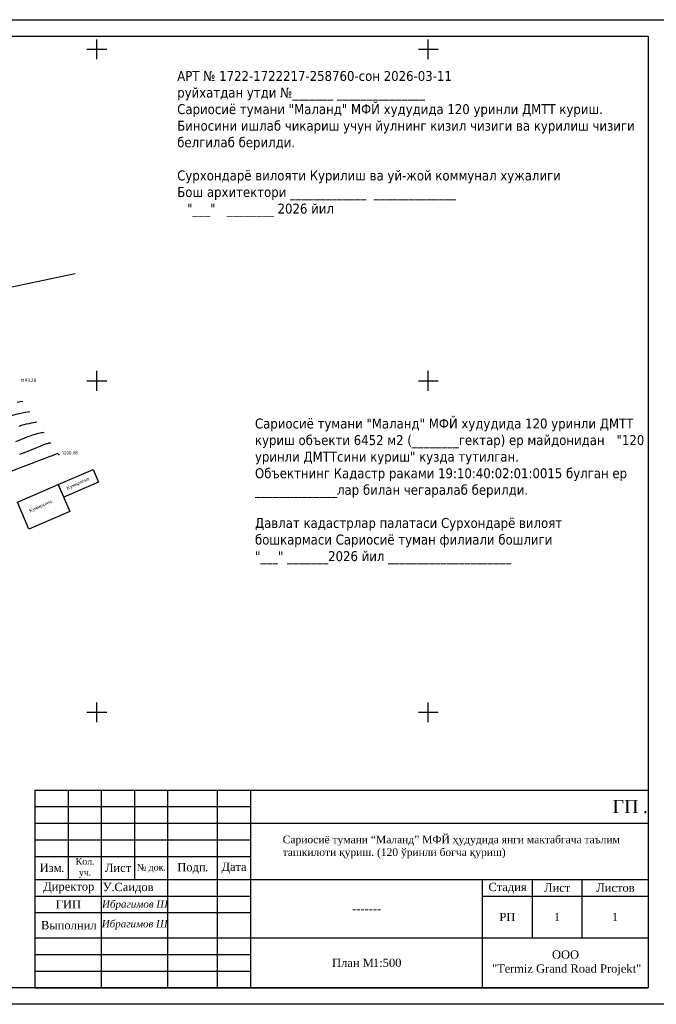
# Model space of a CAD drawing. Extents: x 59851 to 60691, y 39812 to 40109.
# Tile 5 of 10: x 60077 to 60269, y 39812 to 40109. Entities that reach past the tile are written whole.
import ezdxf

# ---------------------------------------------------------------- set-up
doc = ezdxf.new("R2010")
doc.units = 0
doc.header["$MEASUREMENT"] = 0
doc.linetypes.add('CONTI', pattern=[0])
for name, color, linetype in [('(002) Рамка', 7, 'Continuous'), ('GOR_BDEFAULT', 14, 'CONTI'), ('GORIZDEFAULT', 9, 'CONTI'), ('PI_OTDEFAULT', 13, 'CONTI'), ('PI_TTDEFAULT', 5, 'CONTI'), ('RAMKA', 7, 'CONTI'), ('SETKR', 2, 'CONTI')]:
    doc.layers.add(name, color=color, linetype=linetype)
doc.styles.add('СПДС', font='isocpeur.ttf')
doc.styles.add('СТАНДАРТ', font='times.ttf')

# ---------------------------------------------------------------- blocks, each defined once
blk = doc.blocks.new('BL_333')
at = {"color": 0}
for p, q in [((0, -3), (0, 3)), ((-3, 0), (3, 0))]:
    blk.add_line(p, q, dxfattribs=at)

msp = doc.modelspace()

# ---------------------------------------------------------------- linework, layer by layer
at = {"linetype": 'Continuous'}
for p, q in [((60081.3, 39876.56), (60266.3, 39876.56)), ((60081.3, 39876.56), (60081.3, 39816.93)), ((60091.3, 39876.56), (60091.3, 39849.59)), ((60101.3, 39876.56), (60101.3, 39816.93)), ((60111.3, 39876.56), (60111.3, 39849.59)), ((60121.3, 39876.56), (60121.3, 39816.93)), ((60136.3, 39876.56), (60136.3, 39816.93)), ((60146.3, 39876.56), (60146.3, 39816.93)), ((60266.3, 39876.56), (60266.3, 39849.59)), ((60081.3, 39871.56), (60146.3, 39871.56)), ((60081.3, 39866.56), (60146.3, 39866.56)), ((60146.3, 39866.56), (60266.3, 39866.56)), ((60081.3, 39861.56), (60146.3, 39861.56)), ((60081.3, 39856.56), (60146.3, 39856.56)), ((60081.3, 39849.59), (60146.3, 39849.59)), ((60146.3, 39849.59), (60216.3, 39849.59)), ((60216.3, 39849.59), (60266.3, 39849.59)), ((60216.3, 39849.59), (60216.3, 39844.59)), ((60231.3, 39849.59), (60231.3, 39831.93)), ((60246.3, 39849.59), (60246.3, 39831.93)), ((60266.3, 39849.59), (60266.3, 39831.93)), ((60081.3, 39844.59), (60146.3, 39844.59)), ((60216.3, 39844.59), (60266.3, 39844.59)), ((60216.3, 39844.59), (60216.3, 39831.93)), ((60081.3, 39839.59), (60146.3, 39839.59)), ((60081.3, 39831.93), (60146.3, 39831.93)), ((60146.3, 39831.93), (60216.3, 39831.93)), ((60216.3, 39831.93), (60266.3, 39831.93)), ((60216.3, 39831.93), (60216.3, 39816.93)), ((60266.3, 39831.93), (60266.3, 39816.93)), ((60081.3, 39826.93), (60146.3, 39826.93)), ((60081.3, 39821.93), (60146.3, 39821.93)), ((60081.3, 39816.93), (60266.3, 39816.93))]:
    msp.add_line(p, q, dxfattribs=at)
at = {"linetype": 'ByBlock'}
msp.add_lwpolyline([(59851.3, 40108.93), (60271.3, 40108.93), (60271.3, 39811.93), (59851.3, 39811.93), (59851.3, 40108.93), (59851.3, 40108.93)], dxfattribs=at)
msp.add_lwpolyline([(59871.3, 40103.93), (60266.3, 40103.93), (60266.3, 39816.93), (59871.3, 39816.93)], close=True, dxfattribs=at)
at = {"linetype": 'CONTI', "elevation": 1190.67}
msp.add_lwpolyline([(60053.25, 40023.88), (60093.47, 40032.37)], dxfattribs=at)
at = {"linetype": 'CONTI'}
for points in [[(60088.33, 39968.7), (60098.84, 39973.24), (60100.49, 39969.44), (60089.98, 39964.89)], [(60076.03, 39963.37), (60088.33, 39968.7), (60091.79, 39960.55), (60079.49, 39955.23)]]:
    msp.add_lwpolyline(points, close=True, dxfattribs=at)
at = {"layer": 'GOR_BDEFAULT', "color": 14}
for points in [[(60077.63, 39993.78, 1195), (60076.84, 39993.65, 1195), (60075.91, 39993.49, 1195)], [(60088.25, 39978.13, 1200), (60088.09, 39978.08, 1200), (60087.73, 39977.91, 1200), (60087.61, 39977.85, 1200), (60087.46, 39977.79, 1200), (60087.29, 39977.71, 1200), (60087.1, 39977.64, 1200), (60086.9, 39977.55, 1200), (60086.68, 39977.46, 1200), (60086.45, 39977.37, 1200), (60086.19, 39977.28, 1200), (60085.79, 39977.13, 1200), (60085.1, 39976.87, 1200), (60084.01, 39976.45, 1200), (60082.36, 39975.83, 1200), (60080.02, 39974.94, 1200), (60076.86, 39973.73, 1200)], [(60076.86, 39973.73, 1200), (60072.55, 39972.08, 1200), (60067.49, 39970.15, 1200), (60062.01, 39968.07, 1200)]]:
    msp.add_polyline3d(points, dxfattribs=at)
at = {"layer": 'GORIZDEFAULT', "color": 9}
for points in [[(60079.75, 39990.65, 1196), (60079.12, 39990.54, 1196), (60078.35, 39990.41, 1196), (60077.49, 39990.24, 1196), (60076.54, 39990.05, 1196), (60075.55, 39989.82, 1196), (60074.54, 39989.57, 1196), (60073.53, 39989.29, 1196), (60072.63, 39989.01, 1196), (60071.75, 39988.7, 1196), (60070.9, 39988.38, 1196)], [(60081.88, 39987.52, 1197), (60081.4, 39987.44, 1197), (60080.82, 39987.33, 1197), (60080.16, 39987.21, 1197), (60079.45, 39987.06, 1197), (60078.7, 39986.89, 1197), (60077.93, 39986.7, 1197), (60077.17, 39986.49, 1197), (60076.43, 39986.25, 1197)], [(60084, 39984.39, 1198), (60083.67, 39984.33, 1198), (60083.28, 39984.26, 1198), (60082.84, 39984.18, 1198), (60082.35, 39984.08, 1198), (60081.85, 39983.96, 1198), (60081.33, 39983.83, 1198), (60080.81, 39983.69, 1198), (60080.3, 39983.52, 1198), (60079.73, 39983.32, 1198), (60079.04, 39983.05, 1198), (60078.15, 39982.69, 1198), (60076.98, 39982.21, 1198), (60075.46, 39981.59, 1198)], [(60086.12, 39981.26, 1199), (60085.95, 39981.23, 1199), (60085.75, 39981.19, 1199), (60085.51, 39981.15, 1199), (60085.26, 39981.09, 1199), (60084.99, 39981.03, 1199), (60084.72, 39980.96, 1199), (60084.45, 39980.88, 1199), (60084.18, 39980.79, 1199), (60083.88, 39980.68, 1199), (60083.48, 39980.52, 1199), (60082.95, 39980.31, 1199), (60082.23, 39980.01, 1199), (60081.29, 39979.62, 1199), (60080.06, 39979.12, 1199), (60078.51, 39978.5, 1199), (60076.68, 39977.76, 1199)]]:
    msp.add_polyline3d(points, dxfattribs=at)
at = {"layer": 'PI_TTDEFAULT', "color": 5}
msp.add_point((60088.49, 39977.77, 1200.08), dxfattribs=at)
msp.add_point((60088.49, 39977.77, 1200.08), dxfattribs=at)

# ---------------------------------------------------------------- block references
at = {"layer": 'SETKR', "color": 32}
for p in [(60100, 40100), (60200, 40100), (60100, 40000), (60200, 40000), (60100, 39900), (60100, 39900), (60200, 39900)]:
    msp.add_blockref('BL_333', p, dxfattribs=at)

# ---------------------------------------------------------------- texts
at = {"layer": '(002) Рамка', "char_height": 3, "attachment_point": 1}
for s, insert, width in [('\\pt15;{\\fTahoma|b0|i0|c204|p34;АРТ № 1722-1722217-258760-сон 2026-03-11\\Pруйхатдан утди №_______ _______________\\H1.95204x; \\H0.51229x;\\PСариосиё тумани "Маланд" МФЙ худудида 120 уринли ДМТТ куриш.\\H1.9019x; \\H0.52579x;\\PБиносини ишлаб чикариш учун йулнинг кизил чизиги ва курилиш чизиги \\H1.89351x; \\H0.52812x;белгилаб берилди.\\H1.67292x; \\H0.59776x;\\P\\H1.65369x; \\H0.60471x;\\PСурхондарё вилояти Курилиш ва уй-жой коммунал хужалиги \\H1.71416x; \\H0.58338x;\\PБош архитектори _____________  ______________\\H1.68166x; \\H0.59465x;\\P\\pi-12,l15;"___"^I________ 2026 йил\\H1.70484x; }', (60124.23, 40093.45), 142.8547), ('\\pt15;{\\fTahoma|b0|i0|c204|p34;Сариосиё тумани "Маланд" МФЙ худудида 120 уринли ДМТТ куриш объекти 6452 м2 (________гектар) ер майдонидан \\H2.19415x; \\H0.45576x;"120 уринли ДМТТсини куриш" кузда тутилган. \\H1.54249x; \\H0.6483x;\\PОбъектнинг Кадастр раками 19:10:40:02:01:0015 булган ер \\H1.72176x; \\H0.5808x;______________лар билан чегаралаб берилди.\\H1.68845x; \\H0.59226x;\\P\\H1.64851x; \\H0.60661x;\\PДавлат кадастрлар палатаси Сурхондарё вилоят \\H1.6353x; \\H0.61151x;\\Pбошкармаси Сариосиё туман филиали бошлиги \\H1.68848x; \\H0.59225x;\\P"___" _______2026 йил _____________________\\H1.74723x; }', (60147.69, 39988.62), 117.1831)]:
    msp.add_mtext(s, dxfattribs=dict(at, insert=insert, width=width))
at = {"linetype": 'Continuous', "style": 'СТАНДАРТ'}
for s, height, p in [('ГП ', 4, (60255.58, 39869.6)), ('.', 4, (60264.74, 39869.6)), ('Кол', 2, (60093.55, 39854.06)), ('Подп', 2.5, (60124.25, 39852.06)), ('Дата', 2.5, (60137.58, 39852.18)), ('Изм', 2.5, (60082.71, 39851.85)), ('.', 2.5, (60089.17, 39851.85)), ('уч', 2, (60094.55, 39850.73)), ('.', 2, (60098.47, 39854.06)), ('Лист', 2.5, (60102.43, 39851.85)), ('№ ', 2, (60112.04, 39852.26)), ('док', 2, (60115.59, 39852.26)), ('.', 2, (60120.01, 39852.26)), ('.', 2.5, (60132.62, 39852.06)), ('Директор', 2.5, (60083.8, 39846.24)), ('.', 2, (60097.51, 39850.73)), ('У', 2.5, (60101.75, 39846.07)), ('Саидов', 2.5, (60105.29, 39846.07)), ('Стадия', 2.5, (60218.14, 39846.07)), ('.', 2.5, (60104.37, 39846.07)), ('Лист', 2.5, (60234.93, 39845.87)), ('Листов', 2.5, (60250.69, 39845.87)), ('ГИП', 2.5, (60087.57, 39840.84)), ('-------', 2.5, (60177, 39839.51)), ('Выполнил', 2.5, (60083.11, 39834.54)), ('РП', 2.5, (60221.44, 39837.01)), ('1', 2.5, (60237.89, 39837.01)), ('1', 2.5, (60255.39, 39837.01)), ('ООО', 2.5, (60237.31, 39825.69)), ('План М', 2.5, (60170.96, 39823.2)), ('1:500', 2.5, (60183.29, 39823.2)), ('"', 2.5, (60219.24, 39821.46)), ('Те', 2.5, (60220.75, 39821.46)), ('rmiz Grand Road Projekt"', 2.5, (60224.64, 39821.46))]:
    msp.add_text(s, height=height, dxfattribs=at).set_placement(p)
at = {"linetype": 'ByBlock', "char_height": 1, "attachment_point": 1, "rotation": 24.2071}
for insert in [(60090.64, 39968.04), (60079.37, 39961.2)]:
    msp.add_mtext_dynamic_manual_height_columns('{\\fTimes New Roman|b0|i0|c204|p18;Кумирхона}', width=35.7702, gutter_width=1, heights=[0], dxfattribs=dict(at, insert=insert))
at = {"linetype": 'Continuous', "insert": (60156.08, 39862.8), "char_height": 2.3, "width": 174.3406, "attachment_point": 1, "style": 'СТАНДАРТ'}
msp.add_mtext('Сариосиё тумани “Маланд” МФЙ ҳудудида янги мактабгача таълим \\Pташкилоти қуриш. (120 ўринли боғча қуриш)', dxfattribs=at)
at = {"layer": 'PI_OTDEFAULT', "color": 13, "style": 'СПДС'}
for s, p in [('1193.28', (60077.06, 39999.66)), ('1200.08', (60089.49, 39977.76))]:
    msp.add_text(s, height=1, dxfattribs=at).set_placement(p)
at = {"layer": 'RAMKA', "lineweight": 0, "char_height": 2.2, "attachment_point": 1}
for insert in [(60101.53, 39843.27), (60101.45, 39837.33)]:
    msp.add_mtext_dynamic_manual_height_columns('{\\fTimes New Roman|b0|i1|c204|p18;Ибрагимов Ш}', width=22.5648, gutter_width=0.1, heights=[0], dxfattribs=dict(at, insert=insert))

doc.saveas('drawing.dxf')
